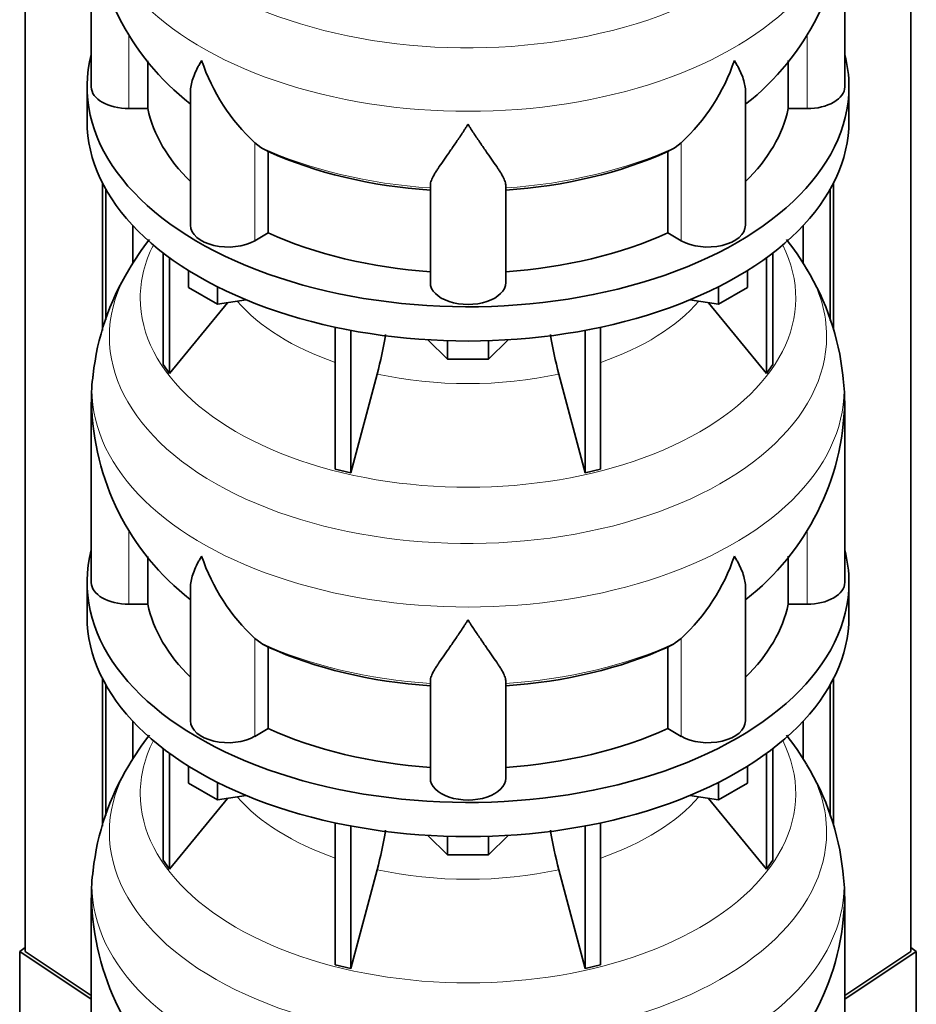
# Model space of a CAD drawing. Header units: millimetres. Extents: x 148 to 904, y -3227 to 2234.
# Tile 6 of 26: x 678 to 892, y -2949 to -2714. Entities that reach past the tile are written whole.
import ezdxf

# ---------------------------------------------------------------- set-up
doc = ezdxf.new("R2010")
doc.units = ezdxf.units.MM
for name, color, linetype in [('MID_134-15', 7, 'Continuous'), ('VSI134_DIFFUSORE', 7, 'Continuous'), ('VSI134_TERMINALE', 7, 'Continuous')]:
    doc.layers.add(name, color=color, linetype=linetype)

# ---------------------------------------------------------------- blocks, each defined once
blk = doc.blocks.new('SE4')
at = {"layer": 'MID_134-15', "color": 7, "linetype": 'Continuous', "lineweight": 35}
for p, q in [((679.43, -1147.98), (679.43, -2936.45)), ((891.05, -2936.45), (891.05, -1147.98)), ((697.93, -2788.17), (697.93, -2752.92)), ((872.54, -2752.92), (872.54, -2787.97)), ((698.69, -2785.59), (698.69, -2754.33)), ((871.79, -2754.33), (871.79, -2785.75)), ((705.2, -2771.9), (705.2, -2763.11)), ((865.27, -2763.11), (865.27, -2772.07)), ((697.93, -2906.56), (697.93, -2871.32)), ((872.54, -2871.32), (872.54, -2906.36)), ((698.69, -2903.98), (698.69, -2872.73)), ((871.79, -2872.73), (871.79, -2904.14)), ((705.2, -2890.29), (705.2, -2881.5)), ((865.27, -2881.5), (865.27, -2890.46))]:
    blk.add_line(p, q, dxfattribs=at)
at = {"layer": 'VSI134_DIFFUSORE', "color": 7, "linetype": 'Continuous', "lineweight": 35}
for p, q in [((695.24, -2686.89), (695.24, -2729.94)), ((875.24, -2729.94), (875.24, -2686.89)), ((708.77, -2735.14), (708.77, -2723.7)), ((861.71, -2723.67), (861.71, -2735.14)), ((694.24, -2729.94), (694.24, -2738.11)), ((876.24, -2738.11), (876.24, -2729.94)), ((718.96, -2730.85), (718.96, -2763.01)), ((851.51, -2763.01), (851.51, -2730.87)), ((704.24, -2735.14), (708.77, -2735.14)), ((861.71, -2735.14), (866.24, -2735.14)), ((735.75, -2744.39), (734.33, -2743.34)), ((836.15, -2743.34), (834.73, -2744.39)), ((737.53, -2764.84), (737.53, -2745.36)), ((832.95, -2745.36), (832.95, -2764.84)), ((776.24, -2776.71), (776.24, -2753.36)), ((794.24, -2776.71), (794.24, -2753.36)), ((734.33, -2766.68), (737.53, -2764.84)), ((832.95, -2764.84), (836.15, -2766.68)), ((712.41, -2769.61), (712.41, -2796.29)), ((858.07, -2769.61), (858.07, -2796.29)), ((713.94, -2770.76), (713.94, -2798.42)), ((856.53, -2770.76), (856.53, -2798.42)), ((718.48, -2777.87), (718.48, -2773.81)), ((851.99, -2777.87), (851.99, -2773.81)), ((725.42, -2781.87), (718.48, -2777.87)), ((725.42, -2781.87), (725.42, -2777.7)), ((845.05, -2781.87), (845.05, -2777.7)), ((851.99, -2777.87), (845.05, -2781.87)), ((713.94, -2798.42), (727.8, -2781.51)), ((732.25, -2780.82), (725.42, -2781.87)), ((845.05, -2781.87), (838.23, -2780.82)), ((842.67, -2781.51), (856.53, -2798.42)), ((753.54, -2787.36), (753.54, -2821.28)), ((757.24, -2788.1), (757.24, -2822.17)), ((813.24, -2788.1), (813.24, -2822.17)), ((816.93, -2787.36), (816.93, -2821.28)), ((780.33, -2795.01), (775.68, -2790.36)), ((780.33, -2795.01), (780.33, -2790.57)), ((794.8, -2790.36), (790.15, -2795.01)), ((790.15, -2795.01), (790.15, -2790.57)), ((712.41, -2796.29), (713.94, -2798.42)), ((790.15, -2795.01), (780.33, -2795.01)), ((856.53, -2798.42), (858.07, -2796.29)), ((757.24, -2822.17), (763.51, -2798.55)), ((806.96, -2798.55), (813.24, -2822.17)), ((695.24, -2805.28), (695.24, -2848.33)), ((875.24, -2848.33), (875.24, -2805.28)), ((753.54, -2821.28), (757.24, -2822.17)), ((813.24, -2822.17), (816.93, -2821.28)), ((708.77, -2853.53), (708.77, -2842.09)), ((861.71, -2842.07), (861.71, -2853.53)), ((694.24, -2848.33), (694.24, -2856.5)), ((718.96, -2849.24), (718.96, -2881.4)), ((851.51, -2881.4), (851.51, -2849.26)), ((876.24, -2856.5), (876.24, -2848.33)), ((704.24, -2853.53), (708.77, -2853.53)), ((861.71, -2853.53), (866.24, -2853.53)), ((735.75, -2862.78), (734.33, -2861.73)), ((836.15, -2861.73), (834.73, -2862.78)), ((737.53, -2883.23), (737.53, -2863.75)), ((832.95, -2863.75), (832.95, -2883.23)), ((776.24, -2895.1), (776.24, -2871.75)), ((794.24, -2895.1), (794.24, -2871.75)), ((734.33, -2885.08), (737.53, -2883.23)), ((832.95, -2883.23), (836.15, -2885.08)), ((712.41, -2888), (712.41, -2914.68)), ((858.07, -2888), (858.07, -2914.68)), ((713.94, -2889.15), (713.94, -2916.81)), ((856.53, -2889.15), (856.53, -2916.81)), ((718.48, -2896.26), (718.48, -2892.2)), ((851.99, -2896.26), (851.99, -2892.2)), ((725.42, -2900.27), (718.48, -2896.26)), ((725.42, -2900.27), (725.42, -2896.09)), ((845.05, -2900.27), (845.05, -2896.09)), ((851.99, -2896.26), (845.05, -2900.27)), ((713.94, -2916.81), (727.8, -2899.9)), ((732.25, -2899.21), (725.42, -2900.27)), ((845.05, -2900.27), (838.23, -2899.21)), ((842.67, -2899.9), (856.53, -2916.81)), ((753.54, -2905.75), (753.54, -2939.68)), ((757.24, -2906.49), (757.24, -2940.56)), ((813.24, -2906.49), (813.24, -2940.56)), ((816.93, -2905.75), (816.93, -2939.68)), ((780.33, -2913.4), (775.68, -2908.75)), ((780.33, -2913.4), (780.33, -2908.96)), ((794.8, -2908.75), (790.15, -2913.4)), ((790.15, -2913.4), (790.15, -2908.96)), ((790.15, -2913.4), (780.33, -2913.4)), ((712.41, -2914.68), (713.94, -2916.81)), ((856.53, -2916.81), (858.07, -2914.68)), ((757.24, -2940.56), (763.51, -2916.94)), ((806.96, -2916.94), (813.24, -2940.56)), ((695.24, -2923.67), (695.24, -2966.73)), ((875.24, -2966.73), (875.24, -2923.67)), ((753.54, -2939.68), (757.24, -2940.56)), ((813.24, -2940.56), (816.93, -2939.68))]:
    blk.add_line(p, q, dxfattribs=at)
at = {"layer": 'VSI134_DIFFUSORE', "color": 4, "linetype": 'Continuous', "lineweight": 9}
for p, q in [((704.24, -2735.14), (704.24, -2717.39)), ((866.24, -2735.14), (866.24, -2717.35)), ((734.33, -2766.68), (734.33, -2743.34)), ((836.15, -2766.68), (836.15, -2743.34)), ((704.24, -2853.53), (704.24, -2835.78)), ((866.24, -2853.53), (866.24, -2835.74)), ((734.33, -2885.08), (734.33, -2861.73)), ((836.15, -2885.08), (836.15, -2861.73))]:
    blk.add_line(p, q, dxfattribs=at)
at = {"layer": 'VSI134_DIFFUSORE', "color": 7, "linetype": 'Continuous', "lineweight": 35}
for centre, radius, start, end in [((756.35, -2685.82), 61.03, 181.0134, 232.1226), ((813.88, -2685.65), 61.35, 307.9802, 358.8474), ((766.83, -2708.38), 47.73, 198.6373, 227.0857), ((803.65, -2708.38), 47.73, 312.9143, 341.3628), ((743.66, -2732), 14.7, 237.4509, 245.3566), ((826.82, -2732), 14.7, 294.6434, 302.5491), ((763.44, -2808.51), 68.73, 142.2241, 149.5395), ((807.61, -2808.05), 67.99, 30.667, 37.7637), ((755.39, -2805.06), 60.03, 148.4835, 173.9656), ((814.53, -2805.18), 60.58, 6.0044, 31.6287), ((673.67, -2774.23), 93.08, 344.857, 350.8019), ((895.49, -2774.44), 91.75, 189.1971, 195.2315), ((729.65, -2803.88), 34.35, 171.3381, 182.3578), ((809.76, -2806.28), 65.47, 0.8793, 6.4922), ((756.35, -2804.22), 61.03, 181.0134, 232.1226), ((813.88, -2804.04), 61.35, 307.9802, 358.8474), ((766.83, -2826.77), 47.73, 198.6373, 227.0857), ((803.65, -2826.77), 47.73, 312.9143, 341.3628), ((743.66, -2850.39), 14.7, 237.4509, 245.3566), ((826.82, -2850.39), 14.7, 294.6434, 302.5491), ((763.44, -2926.9), 68.73, 142.2241, 149.5395), ((807.61, -2926.44), 67.99, 30.667, 37.7637), ((755.39, -2923.45), 60.03, 148.4835, 173.9656), ((814.53, -2923.57), 60.58, 6.0044, 31.6287), ((673.67, -2892.63), 93.08, 344.857, 350.8019), ((895.49, -2892.83), 91.75, 189.1971, 195.2315), ((729.65, -2922.27), 34.35, 171.3381, 182.3578), ((809.76, -2924.67), 65.47, 0.8793, 6.4922), ((756.35, -2922.61), 61.03, 181.0134, 232.1226), ((813.88, -2922.44), 61.35, 307.9802, 358.8474)]:
    blk.add_arc(centre, radius, start, end, dxfattribs=at)
at = {"layer": 'VSI134_DIFFUSORE', "color": 4, "linetype": 'Continuous', "lineweight": 9}
for centre, major_axis, start_param, end_param in [((785.24, -2671.17), (85.67, 0), 2.814065, 6.283185), ((785.24, -2683.92), (-89.83, 0), 0, 3.208728), ((785.24, -2708.47), (-79.5, 0), 0.898849, 1.457346), ((785.24, -2708.47), (79.5, 0), 4.82584, 5.384336), ((785.24, -2780.37), (-78.3, 0), 0, 3.425204), ((785.24, -2780.37), (-78.3, 0), 5.999574, 6.283185), ((785.24, -2789.56), (85.67, 0), 2.814065, 6.283185), ((785.24, -2789.56), (85.67, 0), 0, 0.331215), ((785.24, -2765.25), (-61.63, 0), 0.463231, 1.030574), ((785.24, -2765.25), (61.63, 0), 5.252612, 5.819954), ((785.24, -2765.25), (-61.63, 0), 1.210556, 1.931037), ((785.24, -2802.32), (-89.83, 0), 6.215075, 6.283185), ((785.24, -2802.32), (-89.83, 0), 0, 3.208728), ((785.24, -2826.86), (-79.5, 0), 0.898849, 1.457346), ((785.24, -2826.86), (79.5, 0), 4.82584, 5.384336), ((785.24, -2898.76), (-78.3, 0), 0, 3.425204), ((785.24, -2898.76), (-78.3, 0), 5.999574, 6.283185), ((785.24, -2907.95), (85.67, 0), 2.814065, 6.283185), ((785.24, -2907.95), (85.67, 0), 0, 0.331215), ((785.24, -2883.64), (-61.63, 0), 0.463231, 1.030574), ((785.24, -2883.64), (61.63, 0), 5.252612, 5.819954), ((785.24, -2920.71), (-89.83, 0), 6.215075, 6.283185), ((785.24, -2920.71), (-89.83, 0), 0, 3.208728), ((785.24, -2883.64), (-61.63, 0), 1.210556, 1.931037)]:
    blk.add_ellipse(centre, major_axis=major_axis, ratio=0.57735, start_param=start_param, end_param=end_param, dxfattribs=at)
at = {"layer": 'VSI134_DIFFUSORE', "color": 7, "linetype": 'Continuous', "lineweight": 35}
for centre, major_axis, start_param, end_param in [((785.24, -2729.94), (91, 0), 2.993207, 6.283185), ((785.24, -2729.94), (91, 0), 0, 0.148386), ((704.24, -2729.94), (9, 0), 3.141593, 4.712389), ((866.24, -2729.94), (-9, 0), 1.570796, 3.141593), ((785.24, -2729.94), (-77, 0), 0.117151, 0.534109), ((785.24, -2729.94), (77, 0), 5.749077, 6.166034), ((785.24, -2738.11), (-91, 0), 0, 3.141593), ((785.24, -2710.47), (-77, 0), 0.902549, 1.453645), ((785.24, -2710.47), (77, 0), 4.82954, 5.380636), ((727.96, -2763.01), (9, 0), 3.141593, 5.497787), ((842.51, -2763.01), (-9, 0), 0.785398, 3.141593), ((785.24, -2729.94), (-77, 0), 0.902549, 1.453645), ((785.24, -2729.94), (77, 0), 4.82954, 5.380636), ((785.24, -2776.71), (-9, 0), 0, 3.141593), ((785.24, -2848.33), (91, 0), 2.993207, 6.283185), ((785.24, -2848.33), (91, 0), 0, 0.148386), ((704.24, -2848.33), (9, 0), 3.141593, 4.712389), ((866.24, -2848.33), (-9, 0), 1.570796, 3.141593), ((785.24, -2848.33), (-77, 0), 0.117151, 0.534109), ((785.24, -2848.33), (77, 0), 5.749077, 6.166034), ((785.24, -2856.5), (-91, 0), 0, 3.141593), ((785.24, -2828.86), (-77, 0), 0.902549, 1.453645), ((785.24, -2828.86), (77, 0), 4.82954, 5.380636), ((727.96, -2881.4), (9, 0), 3.141593, 5.497787), ((785.24, -2848.33), (-77, 0), 0.902549, 1.453645), ((785.24, -2848.33), (77, 0), 4.82954, 5.380636), ((842.51, -2881.4), (-9, 0), 0.785398, 3.141593), ((785.24, -2895.1), (-9, 0), 0, 3.141593)]:
    blk.add_ellipse(centre, major_axis=major_axis, ratio=0.57735, start_param=start_param, end_param=end_param, dxfattribs=at)
for points, knots in [([(718.96, -2730.87), (718.96, -2730.71), (718.97, -2730.55), (719.05, -2729.37), (719.34, -2728.32), (720.01, -2726.65), (720.27, -2726.07), (720.73, -2725.18), (720.89, -2724.88), (721.14, -2724.42), (721.28, -2724.19), (721.41, -2723.95), (721.5, -2723.79), (721.55, -2723.71), (721.6, -2723.64)], [0.4600931, 0.4600931, 0.4600931, 0.4600931, 0.5, 0.5, 0.75, 0.75, 0.875, 0.875, 0.9375, 0.9375, 0.96875, 0.984375, 0.984375, 1, 1, 1, 1]), ([(851.51, -2730.88), (851.51, -2730.73), (851.51, -2730.57), (851.46, -2729.91), (851.37, -2729.4), (851.11, -2728.34), (850.92, -2727.79), (850.47, -2726.66), (850.21, -2726.08), (849.75, -2725.19), (849.59, -2724.88), (849.33, -2724.42), (849.24, -2724.26), (849.06, -2723.95), (848.97, -2723.79), (848.88, -2723.64)], [0.4604904, 0.4604904, 0.4604904, 0.4604904, 0.5, 0.5, 0.625, 0.625, 0.75, 0.75, 0.875, 0.875, 0.9375, 0.9375, 0.96875, 0.96875, 1, 1, 1, 1]), ([(785.24, -2738.85), (785.11, -2739.07), (784.97, -2739.28), (784.71, -2739.7), (784.57, -2739.91), (784.18, -2740.52), (783.91, -2740.93), (783.13, -2742.12), (782.61, -2742.89), (781.6, -2744.36), (781.1, -2745.07), (780.15, -2746.43), (779.7, -2747.07), (778.86, -2748.29), (778.46, -2748.87), (777.92, -2749.69), (777.75, -2749.96), (777.43, -2750.47), (777.27, -2750.72), (776.86, -2751.44), (776.64, -2751.88), (776.33, -2752.68), (776.24, -2753.04), (776.24, -2753.36)], [0, 0, 0, 0, 0.03125, 0.03125, 0.0625, 0.0625, 0.125, 0.125, 0.25, 0.25, 0.375, 0.375, 0.5, 0.5, 0.625, 0.625, 0.6875, 0.6875, 0.75, 0.75, 0.875, 0.875, 1, 1, 1, 1]), ([(794.24, -2753.36), (794.24, -2753.04), (794.15, -2752.68), (793.84, -2751.88), (793.61, -2751.44), (793.2, -2750.72), (793.05, -2750.47), (792.73, -2749.96), (792.56, -2749.69), (792.02, -2748.87), (791.62, -2748.29), (790.78, -2747.07), (790.32, -2746.43), (789.38, -2745.08), (788.88, -2744.37), (787.87, -2742.89), (787.35, -2742.12), (786.56, -2740.93), (786.3, -2740.53), (785.9, -2739.91), (785.77, -2739.7), (785.5, -2739.28), (785.37, -2739.07), (785.24, -2738.85)], [0, 0, 0, 0, 0.125, 0.125, 0.25, 0.25, 0.3125, 0.3125, 0.375, 0.375, 0.5, 0.5, 0.625, 0.625, 0.75, 0.75, 0.875, 0.875, 0.9375, 0.9375, 0.96875, 0.96875, 1, 1, 1, 1]), ([(718.96, -2849.26), (718.96, -2849.1), (718.97, -2848.94), (719.05, -2847.76), (719.34, -2846.71), (720.01, -2845.04), (720.27, -2844.46), (720.73, -2843.57), (720.89, -2843.27), (721.14, -2842.81), (721.28, -2842.58), (721.41, -2842.34), (721.5, -2842.19), (721.55, -2842.11), (721.6, -2842.03)], [0.4600931, 0.4600931, 0.4600931, 0.4600931, 0.5, 0.5, 0.75, 0.75, 0.875, 0.875, 0.9375, 0.9375, 0.96875, 0.984375, 0.984375, 1, 1, 1, 1]), ([(851.51, -2849.28), (851.51, -2849.12), (851.51, -2848.96), (851.46, -2848.3), (851.37, -2847.79), (851.11, -2846.73), (850.92, -2846.18), (850.47, -2845.05), (850.21, -2844.47), (849.75, -2843.58), (849.59, -2843.27), (849.33, -2842.81), (849.24, -2842.66), (849.06, -2842.34), (848.97, -2842.18), (848.88, -2842.03)], [0.4604904, 0.4604904, 0.4604904, 0.4604904, 0.5, 0.5, 0.625, 0.625, 0.75, 0.75, 0.875, 0.875, 0.9375, 0.9375, 0.96875, 0.96875, 1, 1, 1, 1]), ([(785.24, -2857.25), (785.11, -2857.46), (784.97, -2857.67), (784.71, -2858.09), (784.57, -2858.3), (784.18, -2858.92), (783.91, -2859.32), (783.13, -2860.51), (782.61, -2861.28), (781.6, -2862.75), (781.1, -2863.47), (780.15, -2864.82), (779.7, -2865.46), (778.86, -2866.68), (778.46, -2867.26), (777.92, -2868.08), (777.75, -2868.35), (777.43, -2868.86), (777.27, -2869.11), (776.86, -2869.83), (776.64, -2870.27), (776.33, -2871.07), (776.24, -2871.43), (776.24, -2871.75)], [0, 0, 0, 0, 0.03125, 0.03125, 0.0625, 0.0625, 0.125, 0.125, 0.25, 0.25, 0.375, 0.375, 0.5, 0.5, 0.625, 0.625, 0.6875, 0.6875, 0.75, 0.75, 0.875, 0.875, 1, 1, 1, 1]), ([(794.24, -2871.75), (794.24, -2871.43), (794.15, -2871.07), (793.84, -2870.27), (793.61, -2869.83), (793.2, -2869.12), (793.05, -2868.87), (792.73, -2868.35), (792.56, -2868.08), (792.02, -2867.26), (791.62, -2866.69), (790.78, -2865.46), (790.32, -2864.82), (789.38, -2863.47), (788.88, -2862.76), (787.87, -2861.28), (787.35, -2860.52), (786.56, -2859.32), (786.3, -2858.92), (785.9, -2858.3), (785.77, -2858.09), (785.5, -2857.67), (785.37, -2857.46), (785.24, -2857.25)], [0, 0, 0, 0, 0.125, 0.125, 0.25, 0.25, 0.3125, 0.3125, 0.375, 0.375, 0.5, 0.5, 0.625, 0.625, 0.75, 0.75, 0.875, 0.875, 0.9375, 0.9375, 0.96875, 0.96875, 1, 1, 1, 1])]:
    blk.add_open_spline(points, degree=3, knots=knots, dxfattribs=at)
at = {"layer": 'VSI134_TERMINALE', "color": 7, "linetype": 'Continuous', "lineweight": 35}
for p, q in [((679.43, -2935.49), (678.14, -2936.48)), ((678.14, -2936.48), (695.24, -2947.83)), ((678.14, -2936.48), (678.14, -2963.76)), ((695.24, -2946.95), (679.43, -2936.45)), ((891.05, -2936.45), (875.24, -2946.95)), ((875.24, -2947.83), (892.33, -2936.48)), ((892.33, -2936.48), (891.05, -2935.49)), ((892.33, -2963.76), (892.33, -2936.48))]:
    blk.add_line(p, q, dxfattribs=at)

msp = doc.modelspace()

# ---------------------------------------------------------------- block references
msp.add_blockref('SE4', (0, 0))

doc.saveas('drawing.dxf')
